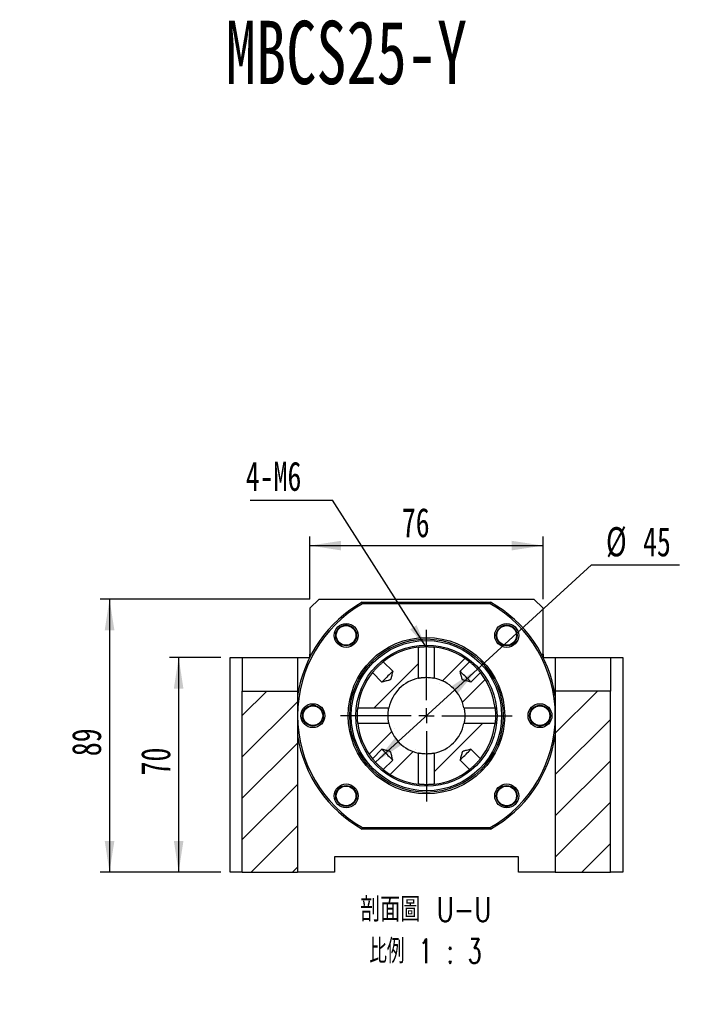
# Model space of a CAD drawing. Header units: millimetres. Extents: x 24 to 285, y 9 to 201.
# Tile 3 of 6: x 106 to 178, y 94 to 201. Entities that reach past the tile are written whole.
import ezdxf

# ---------------------------------------------------------------- set-up
doc = ezdxf.new("R2010")
doc.units = ezdxf.units.MM
doc.layers.add('圖層0', color=7, linetype='Continuous')
doc.styles.add('SLDTEXTSTYLE0', font='TXT', dxfattribs={"width": 0.7})
doc.styles.add('SLDTEXTSTYLE1', font='TXT', dxfattribs={"width": 0.7, "bigfont": 'bigfont'})
doc.styles.add('SLDTEXTSTYLE4', font='TXT', dxfattribs={"width": 0.75, "bigfont": 'bigfont'})
doc.styles.add('SLDTEXTSTYLE5', font='TXT', dxfattribs={"width": 0.65625, "bigfont": 'bigfont'})
doc.dimstyles.new('SLDDIMSTYLE2', dxfattribs={"dimtxt": 0.18, "dimasz": 2.5, "dimexe": 0, "dimexo": 0.0625, "dimgap": 0, "dimtad": 0, "dimtih": 1, "dimtoh": 1, "dimdec": 0, "dimrnd": 1e-09, "dimzin": 0, "dimdsep": 46, "dimtxsty": 'Standard', "dimsah": 1, "dimcen": 0.09, "dimadec": 0, "dimazin": 0, "dimtfac": 2.5, "dimtdec": 0, "dimtofl": 0, "dimtmove": 0, "dimatfit": 3, "dimfxl": 1, "dimfrac": 2, "dimtolj": 1, "dimtzin": 0, "dimarcsym": 0})
doc.dimstyles.new('SLDDIMSTYLE3', dxfattribs={"dimtxt": 3.389974, "dimasz": 2.5, "dimexe": 0, "dimexo": 0.0625, "dimgap": 0.847493, "dimtad": 1, "dimlfac": 3, "dimrnd": 1e-09, "dimzin": 12, "dimdsep": 46, "dimtxsty": 'SLDTEXTSTYLE0', "dimsah": 1, "dimcen": 0.09, "dimadec": 0, "dimazin": 3, "dimtfac": 1, "dimtofl": 0, "dimtmove": 0, "dimatfit": 3, "dimfxl": 1, "dimfrac": 2, "dimtolj": 1, "dimtzin": 12, "dimarcsym": 0})
doc.dimstyles.new('SLDDIMSTYLE4', dxfattribs={"dimtxt": 3.389974, "dimasz": 2.5, "dimexe": 0, "dimexo": 0.0625, "dimgap": 0.847493, "dimtad": 0, "dimtih": 1, "dimtoh": 1, "dimlfac": 3, "dimrnd": 1e-09, "dimzin": 12, "dimdsep": 46, "dimtxsty": 'SLDTEXTSTYLE0', "dimblk1": 'NONE', "dimsah": 1, "dimcen": 0, "dimadec": 0, "dimazin": 3, "dimtfac": 1, "dimtmove": 0, "dimatfit": 3, "dimldrblk": 'NONE', "dimfxl": 1, "dimfrac": 2, "dimtolj": 1, "dimtzin": 12, "dimarcsym": 0})
doc.dimstyles.new('SLDDIMSTYLE5', dxfattribs={"dimtxt": 3.389974, "dimasz": 2.5, "dimexe": 0, "dimexo": 0.0625, "dimgap": 0.847493, "dimtad": 0, "dimtih": 1, "dimtoh": 1, "dimlfac": 3, "dimrnd": 1e-09, "dimzin": 12, "dimdsep": 46, "dimtxsty": 'SLDTEXTSTYLE0', "dimsah": 1, "dimcen": 0, "dimadec": 0, "dimazin": 3, "dimtfac": 1, "dimtmove": 0, "dimatfit": 3, "dimfxl": 1, "dimfrac": 2, "dimtolj": 1, "dimtzin": 12, "dimarcsym": 0})

# ---------------------------------------------------------------- blocks, each defined once
blk = doc.blocks.new('SW_SYMBOL_HOLE_SPOT')
at = {"layer": '圖層0', "color": 0}
for p, q in [((0, 875), (0, 75)), ((1600, 75), (1600, 875)), ((0, 75), (1600, 75))]:
    blk.add_line(p, q, dxfattribs=at)
blk = doc.blocks.new('_D_5')
at = {"layer": '圖層0'}
for p, q in [((74.37, 142.93), (74.37, 136.26)), ((74.37, 136.26), (74.37, 103.83)), ((74.37, 103.83), (104.21, 103.83))]:
    blk.add_line(p, q, dxfattribs=at)
blk.add_solid([(74.37, 136.26), (73.85, 132.87), (74.9, 132.87)], dxfattribs=at)
at = {"layer": '圖層0', "xscale": 0.003964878, "yscale": 0.003964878, "zscale": 0.003964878}
blk.add_blockref('SW_SYMBOL_HOLE_SPOT', (84.5, 104.23), dxfattribs=at)
at = {"layer": '圖層0', "char_height": 3.175, "attachment_point": 1}
for s, insert, style in [('14\\M+18AAE\\M+19153\\M+18AD1\\M+190FA', (83.3, 112.16), 'SLDTEXTSTYLE1'), ('4-', (75.96, 112.16), 'SLDTEXTSTYLE0'), ('%%c', (79.28, 112.16), 'SLDTEXTSTYLE0'), ('20', (91.7, 107.93), 'SLDTEXTSTYLE0')]:
    blk.add_mtext(s, dxfattribs=dict(at, insert=insert, style=style))
blk = doc.blocks.new('_NONE')
blk = doc.blocks.new('_D_8')
at = {"layer": '圖層0', "color": 7}
for p, q in [((127.57, 131.74), (121.99, 131.74)), ((122.99, 131.74), (122.99, 108.41)), ((127.57, 108.41), (121.99, 108.41))]:
    blk.add_line(p, q, dxfattribs=at)
for points in [[(122.99, 131.74), (122.47, 128.35), (123.51, 128.35)], [(122.99, 108.41), (123.51, 111.8), (122.47, 111.8)]]:
    blk.add_solid(points, dxfattribs=at)
at = {"layer": '圖層0', "color": 7, "insert": (118.9, 118.92), "char_height": 3.175, "attachment_point": 1, "rotation": 90, "style": 'SLDTEXTSTYLE0'}
blk.add_mtext('70', dxfattribs=at)
blk = doc.blocks.new('_D_9')
at = {"layer": '圖層0', "color": 7}
for p, q in [((137.24, 138.08), (114.48, 138.08)), ((115.48, 138.08), (115.48, 108.41)), ((127.57, 108.41), (114.48, 108.41))]:
    blk.add_line(p, q, dxfattribs=at)
for points in [[(115.48, 138.08), (114.96, 134.69), (116.01, 134.69)], [(115.48, 108.41), (116.01, 111.8), (114.96, 111.8)]]:
    blk.add_solid(points, dxfattribs=at)
at = {"layer": '圖層0', "color": 7, "insert": (111.39, 121.01), "char_height": 3.175, "attachment_point": 1, "rotation": 90, "style": 'SLDTEXTSTYLE0'}
blk.add_mtext('89', dxfattribs=at)
blk = doc.blocks.new('_D_10')
at = {"layer": '圖層0', "color": 7}
for p, q in [((137.24, 138.08), (137.24, 144.89)), ((162.57, 138.08), (162.57, 144.89)), ((137.24, 143.89), (162.57, 143.89))]:
    blk.add_line(p, q, dxfattribs=at)
for points in [[(137.24, 143.89), (140.63, 143.37), (140.63, 144.41)], [(162.57, 143.89), (159.18, 144.41), (159.18, 143.37)]]:
    blk.add_solid(points, dxfattribs=at)
at = {"layer": '圖層0', "color": 7, "insert": (147.23, 147.98), "char_height": 3.175, "attachment_point": 1, "style": 'SLDTEXTSTYLE0'}
blk.add_mtext('76', dxfattribs=at)
blk = doc.blocks.new('_D_11')
at = {"layer": '圖層0', "color": 7}
for p, q in [((155.44, 130.48), (167.82, 141.81)), ((167.82, 141.81), (177.41, 141.81)), ((144.37, 120.35), (155.44, 130.48))]:
    blk.add_line(p, q, dxfattribs=at)
for points in [[(155.44, 130.48), (152.58, 128.57), (153.29, 127.8)], [(144.37, 120.35), (147.22, 122.25), (146.52, 123.02)]]:
    blk.add_solid(points, dxfattribs=at)
at = {"layer": '圖層0', "color": 7, "char_height": 3.175, "attachment_point": 1, "style": 'SLDTEXTSTYLE0'}
for s, insert in [('%%c', (169.41, 145.9)), ('45', (173.43, 145.9))]:
    blk.add_mtext(s, dxfattribs=dict(at, insert=insert))
blk = doc.blocks.new('SW_NOTE_1')
at = {"layer": '圖層0', "color": 0, "char_height": 2.6458, "attachment_point": 2}
for s, insert, style in [('\\M+19655\\M+196CA\\M+19AA4 U-U', (8.6, 3.41), 'SLDTEXTSTYLE4'), ('\\M+194E4\\M+197E1 1 : 3', (8.56, -1.12), 'SLDTEXTSTYLE5')]:
    blk.add_mtext(s, dxfattribs=dict(at, insert=insert, style=style))
blk = doc.blocks.new('SW_NOTE_2')
at = {"layer": '圖層0', "color": 0}
blk.add_line((-8.96, 0), (0, 0), dxfattribs=at)
at = {"layer": '圖層0', "color": 0, "insert": (-9.43, 4.18), "char_height": 3.175, "attachment_point": 1, "style": 'SLDTEXTSTYLE0'}
blk.add_mtext('4-M6', dxfattribs=at)
blk = doc.blocks.new('SW_CENTERMARKSYMBOL_6')
at = {"layer": '圖層0', "color": 0}
for p, q in [((0, 1.67), (0, 9.33)), ((-1.67, 0), (-9.33, 0)), ((0, 0), (-0.83, 0)), ((0, 0), (0, 0.83)), ((0, 0), (0, -0.83)), ((0, 0), (0.83, 0)), ((1.67, 0), (9.33, 0)), ((0, -1.67), (0, -9.33))]:
    blk.add_line(p, q, dxfattribs=at)

msp = doc.modelspace()

# ---------------------------------------------------------------- hatches: boundary and pattern name
at = {"layer": '圖層0', "linetype": 'Continuous', "lineweight": 18}
h = msp.add_hatch(dxfattribs=at)
h.set_pattern_fill('ANSI31', color=256, style=0)
edge = h.paths.add_edge_path(flags=0)
edge.add_line((145.2213, 131.2698), (146.2493, 130.2418))
edge.add_spline(control_points=[(146.2493, 130.2418), (146.1749, 129.945), (146.1557, 129.6249), (146.0106, 129.3556), (146.0045, 129.3442), (145.9969, 129.3333), (145.9875, 129.3244), (145.9775, 129.315), (145.9656, 129.3076), (145.9532, 129.3016), (145.899, 129.2751), (145.839, 129.2621), (145.7807, 129.2464), (145.5499, 129.1841), (145.3176, 129.1276), (145.0857, 129.0695), (145.0818, 129.0685), (145.0779, 129.0675), (145.0741, 129.0665)], knot_values=[0.00208321, 0.00208321, 0.00208321, 0.00208321, 0.00483665, 0.00483665, 0.00483665, 0.00495089, 0.00495089, 0.00495089, 0.00507212, 0.00507212, 0.00507212, 0.00560628, 0.00560628, 0.00560628, 0.00771894, 0.00771894, 0.00771894, 0.00775441, 0.00775441, 0.00775441, 0.00775441], weights=[1, 1, 1, 1, 1, 1, 1, 1, 1, 1, 1, 1, 1, 1, 1, 1, 1, 1, 1], degree=3, periodic=0)
edge.add_line((145.0741, 129.0665), (144.0461, 130.0945))
edge.add_arc((149.9043, 125.4115), 7.5, 141.361751, 173.509774)
edge.add_line((142.4524, 126.2593), (145.8248, 126.2593))
edge.add_arc((149.9043, 125.4115), 4.1667, 101.739405, 168.260595, ccw=False)
edge.add_line((149.0566, 129.4911), (149.0566, 132.8635))
edge.add_arc((149.9043, 125.4115), 7.5, 96.490226, 128.638249)
h = msp.add_hatch(dxfattribs=at)
h.set_pattern_fill('ANSI31', color=256, style=0)
edge = h.paths.add_edge_path(flags=0)
edge.add_line((155.7626, 130.0945), (154.7346, 129.0665))
edge.add_spline(control_points=[(154.7346, 129.0665), (154.6774, 129.0809), (154.6203, 129.0952), (154.5631, 129.1096), (154.4388, 129.1408), (154.3145, 129.1721), (154.1904, 129.2039), (154.1259, 129.2204), (154.0614, 129.237), (153.9973, 129.2547), (153.9634, 129.2641), (153.9296, 129.2735), (153.8965, 129.2851), (153.8783, 129.2914), (153.86, 129.2983), (153.8434, 129.308), (153.832, 129.3147), (153.8213, 129.3231), (153.8128, 129.3333), (153.802, 129.3462), (153.7943, 129.3617), (153.7878, 129.3773), (153.7592, 129.4461), (153.7431, 129.5196), (153.7241, 129.5917), (153.6673, 129.8079), (153.6137, 130.025), (153.5593, 130.2418)], knot_values=[0.00167326, 0.00167326, 0.00167326, 0.00167326, 0.00220377, 0.00220377, 0.00220377, 0.00335711, 0.00335711, 0.00335711, 0.00395625, 0.00395625, 0.00395625, 0.00427198, 0.00427198, 0.00427198, 0.00444601, 0.00444601, 0.00444601, 0.00456572, 0.00456572, 0.00456572, 0.00471873, 0.00471873, 0.00471873, 0.00539325, 0.00539325, 0.00539325, 0.00741496, 0.00741496, 0.00741496, 0.00741496], weights=[1, 1, 1, 1, 1, 1, 1, 1, 1, 1, 1, 1, 1, 1, 1, 1, 1, 1, 1, 1, 1, 1, 1, 1, 1, 1, 1, 1], degree=3, periodic=0)
edge.add_line((153.5593, 130.2418), (154.5873, 131.2698))
edge.add_arc((149.9043, 125.4115), 7.5, 51.361751, 83.509774)
edge.add_line((150.7521, 132.8635), (150.7521, 129.4911))
edge.add_arc((149.9043, 125.4115), 4.1667, 11.739405, 78.260595, ccw=False)
edge.add_line((153.9838, 126.2593), (157.3563, 126.2593))
edge.add_arc((149.9043, 125.4115), 7.5, 6.490226, 38.638249)
h = msp.add_hatch(dxfattribs=at)
h.set_pattern_fill('ANSI31', color=256, style=0)
h.paths.add_polyline_path([(129.9043, 128.0782), (129.9043, 108.4115), (135.9043, 108.4115), (135.9043, 128.0782)], flags=0)
h = msp.add_hatch(dxfattribs=at)
h.set_pattern_fill('ANSI31', color=256, style=0)
h.paths.add_polyline_path([(169.9043, 128.0782), (163.9043, 128.0782), (163.9043, 108.4115), (169.9043, 108.4115)], flags=0)
h = msp.add_hatch(dxfattribs=at)
h.set_pattern_fill('ANSI31', color=256, style=0)
edge = h.paths.add_edge_path(flags=0)
edge.add_spline(control_points=[(145.0741, 121.7565), (145.2909, 121.7022), (145.508, 121.6485), (145.7242, 121.5917), (145.7963, 121.5728), (145.8698, 121.5567), (145.9386, 121.528), (145.9542, 121.5215), (145.9697, 121.5138), (145.9826, 121.503), (145.9927, 121.4946), (146.0012, 121.4839), (146.0078, 121.4725), (146.0176, 121.4558), (146.0245, 121.4376), (146.0308, 121.4194), (146.0423, 121.3862), (146.0518, 121.3524), (146.0611, 121.3186), (146.0789, 121.2544), (146.0954, 121.19), (146.112, 121.1255), (146.1438, 121.0014), (146.1751, 120.8771), (146.2063, 120.7528), (146.2207, 120.6956), (146.235, 120.6384), (146.2493, 120.5813)], knot_values=[0.009657, 0.009657, 0.009657, 0.009657, 0.01166907, 0.01166907, 0.01166907, 0.01234037, 0.01234037, 0.01234037, 0.01249265, 0.01249265, 0.01249265, 0.01261179, 0.01261179, 0.01261179, 0.01278499, 0.01278499, 0.01278499, 0.01309921, 0.01309921, 0.01309921, 0.0136955, 0.0136955, 0.0136955, 0.01484333, 0.01484333, 0.01484333, 0.01537131, 0.01537131, 0.01537131, 0.01537131], weights=[1, 1, 1, 1, 1, 1, 1, 1, 1, 1, 1, 1, 1, 1, 1, 1, 1, 1, 1, 1, 1, 1, 1, 1, 1, 1, 1, 1], degree=3, periodic=0)
edge.add_line((146.2493, 120.5813), (145.2213, 119.5533))
edge.add_arc((149.9043, 125.4115), 7.5, 231.361751, 263.509774)
edge.add_line((149.0566, 117.9596), (149.0566, 121.332))
edge.add_arc((149.9043, 125.4115), 4.1667, 191.739405, 258.260595, ccw=False)
edge.add_line((145.8248, 124.5638), (142.4524, 124.5638))
edge.add_arc((149.9043, 125.4115), 7.5, 186.490226, 218.638249)
edge.add_line((144.0461, 120.7285), (145.0741, 121.7565))
h = msp.add_hatch(dxfattribs=at)
h.set_pattern_fill('ANSI31', color=256, style=0)
edge = h.paths.add_edge_path(flags=0)
edge.add_arc((149.9043, 125.4115), 7.5, 276.490226, 308.638249)
edge.add_line((154.5873, 119.5533), (153.5593, 120.5813))
edge.add_spline(control_points=[(153.5593, 120.5813), (153.6137, 120.7981), (153.6673, 121.0152), (153.7241, 121.2314), (153.7431, 121.3035), (153.7592, 121.377), (153.7878, 121.4458), (153.7943, 121.4614), (153.802, 121.4769), (153.8128, 121.4898), (153.8213, 121.4999), (153.832, 121.5084), (153.8434, 121.515), (153.86, 121.5248), (153.8783, 121.5317), (153.8965, 121.538), (153.9296, 121.5495), (153.9634, 121.559), (153.9973, 121.5683), (154.0614, 121.5861), (154.1259, 121.6026), (154.1904, 121.6192), (154.3145, 121.651), (154.4388, 121.6823), (154.5631, 121.7135), (154.6203, 121.7279), (154.6774, 121.7422), (154.7346, 121.7565)], knot_values=[0.009657, 0.009657, 0.009657, 0.009657, 0.01166907, 0.01166907, 0.01166907, 0.01234037, 0.01234037, 0.01234037, 0.01249265, 0.01249265, 0.01249265, 0.01261179, 0.01261179, 0.01261179, 0.01278499, 0.01278499, 0.01278499, 0.01309921, 0.01309921, 0.01309921, 0.0136955, 0.0136955, 0.0136955, 0.01484333, 0.01484333, 0.01484333, 0.01537131, 0.01537131, 0.01537131, 0.01537131], weights=[1, 1, 1, 1, 1, 1, 1, 1, 1, 1, 1, 1, 1, 1, 1, 1, 1, 1, 1, 1, 1, 1, 1, 1, 1, 1, 1, 1], degree=3, periodic=0)
edge.add_line((154.7346, 121.7565), (155.7626, 120.7285))
edge.add_arc((149.9043, 125.4115), 7.5, 321.361751, 353.509774)
edge.add_line((157.3563, 124.5638), (153.9838, 124.5638))
edge.add_arc((149.9043, 125.4115), 4.1667, 281.739405, 348.260595, ccw=False)
edge.add_line((150.7521, 121.332), (150.7521, 117.9596))

# ---------------------------------------------------------------- linework, layer by layer
at = {"color": 7, "linetype": 'Continuous', "lineweight": 25}
for p, q in [((138.2377, 138.0782), (137.2377, 137.0782)), ((138.2377, 138.0782), (161.571, 138.0782)), ((162.571, 137.0782), (161.571, 138.0782)), ((137.2377, 137.0782), (137.2377, 132.0782)), ((142.9342, 137.7449), (156.8745, 137.7449)), ((156.8305, 137.5782), (142.9781, 137.5782)), ((162.571, 132.0782), (162.571, 137.0782)), ((140.2323, 134.7007), (140.3581, 134.8992)), ((159.1935, 135.0835), (159.3568, 134.98)), ((149.0566, 129.4911), (149.0566, 132.8635)), ((150.7521, 132.8635), (150.7521, 129.4911)), ((128.571, 108.4115), (128.571, 131.7449)), ((128.571, 131.7449), (129.9043, 131.7449)), ((129.9043, 131.7449), (135.9043, 131.7449)), ((129.9043, 131.7449), (129.9043, 128.0782)), ((135.9043, 131.7449), (135.9043, 128.0782)), ((135.9043, 131.7449), (137.2322, 131.7449)), ((137.2377, 131.7558), (137.2377, 132.0782)), ((137.2377, 132.0782), (137.4043, 132.0782)), ((162.4043, 132.0782), (162.571, 132.0782)), ((162.571, 132.0782), (162.571, 131.7558)), ((162.5765, 131.7449), (163.9043, 131.7449)), ((163.9043, 131.7449), (169.9043, 131.7449)), ((163.9043, 131.7449), (163.9043, 128.0782)), ((169.9043, 131.7449), (169.9043, 128.0782)), ((169.9043, 131.7449), (171.2377, 131.7449)), ((171.2377, 131.7449), (171.2377, 108.4115)), ((145.2213, 131.2698), (146.2493, 130.2418)), ((153.5593, 130.2418), (154.5873, 131.2698)), ((145.0741, 129.0665), (144.0461, 130.0945)), ((155.7626, 130.0945), (154.7346, 129.0665)), ((129.9043, 128.0782), (135.9043, 128.0782)), ((129.9043, 108.4115), (129.9043, 128.0782)), ((135.9043, 128.0782), (135.9043, 108.4115)), ((163.9043, 128.0782), (163.9043, 108.4115)), ((169.9043, 128.0782), (163.9043, 128.0782)), ((169.9043, 108.4115), (169.9043, 128.0782)), ((142.4524, 126.2593), (145.8248, 126.2593)), ((153.9838, 126.2593), (157.3563, 126.2593)), ((136.4968, 125.1408), (136.4458, 125.3682)), ((163.3119, 125.6822), (163.3501, 125.5117)), ((145.8248, 124.5638), (142.4524, 124.5638)), ((157.3563, 124.5638), (153.9838, 124.5638)), ((144.0461, 120.7285), (145.0741, 121.7565)), ((149.0566, 117.9596), (149.0566, 121.332)), ((150.7521, 121.332), (150.7521, 117.9596)), ((154.7346, 121.7565), (155.7626, 120.7285)), ((146.2493, 120.5813), (145.2213, 119.5533)), ((154.5873, 119.5533), (153.5593, 120.5813)), ((140.6152, 115.7396), (140.4841, 115.8226)), ((159.5763, 116.1224), (159.4911, 115.988)), ((156.8745, 113.0782), (142.9342, 113.0782)), ((142.9781, 113.2449), (156.8305, 113.2449)), ((159.9043, 110.0782), (139.9043, 110.0782)), ((139.9043, 110.0782), (139.9043, 108.4115)), ((159.9043, 108.4115), (159.9043, 110.0782)), ((129.9043, 108.4115), (128.571, 108.4115)), ((129.9043, 108.4115), (135.9043, 108.4115)), ((139.9043, 108.4115), (135.9043, 108.4115)), ((163.9043, 108.4115), (159.9043, 108.4115)), ((163.9043, 108.4115), (169.9043, 108.4115)), ((171.2377, 108.4115), (169.9043, 108.4115))]:
    msp.add_line(p, q, dxfattribs=at)
at = {"color": 7, "linetype": 'Continuous', "lineweight": 25, "flags": 128}
for points in [[(146.2493, 130.2418), (146.2238, 130.2163), (146.1687, 130.1612), (146.0868, 130.0793), (145.9825, 129.9749), (145.8612, 129.8537), (145.7294, 129.7219), (145.594, 129.5865), (145.4622, 129.4547), (145.3409, 129.3334), (145.2366, 129.2291), (145.1547, 129.1472), (145.0995, 129.092), (145.0741, 129.0665)], [(154.7346, 129.0665), (154.7091, 129.092), (154.654, 129.1472), (154.5721, 129.2291), (154.4677, 129.3334), (154.3465, 129.4547), (154.2147, 129.5865), (154.0793, 129.7219), (153.9475, 129.8537), (153.8262, 129.9749), (153.7219, 130.0793), (153.64, 130.1612), (153.5848, 130.2163), (153.5593, 130.2418)], [(145.0741, 121.7565), (145.0995, 121.7311), (145.1547, 121.6759), (145.2366, 121.594), (145.3409, 121.4897), (145.4622, 121.3684), (145.594, 121.2366), (145.7294, 121.1012), (145.8612, 120.9694), (145.9825, 120.8481), (146.0868, 120.7438), (146.1687, 120.6619), (146.2238, 120.6067), (146.2493, 120.5813)], [(153.5593, 120.5813), (153.5848, 120.6067), (153.64, 120.6619), (153.7219, 120.7438), (153.8262, 120.8481), (153.9475, 120.9694), (154.0793, 121.1012), (154.2147, 121.2366), (154.3465, 121.3684), (154.4677, 121.4897), (154.5721, 121.594), (154.654, 121.6759), (154.7091, 121.7311), (154.7346, 121.7565)]]:
    msp.add_lwpolyline(points, dxfattribs=at)
at = {"color": 7, "linetype": 'Continuous', "lineweight": 25}
for centre, radius in [((141.1833, 134.1325), 1.3), ((141.1833, 134.1325), 1.1333), ((141.1833, 134.1325), 1.0667), ((158.6253, 134.1325), 1.3), ((158.6253, 134.1325), 1.1333), ((158.6253, 134.1325), 1.0667), ((149.9043, 125.4115), 8.5), ((149.9043, 125.4115), 8.3333), ((149.9043, 125.4115), 8.1667), ((149.9043, 125.4115), 7.6667), ((137.571, 125.4115), 1.3), ((137.571, 125.4115), 1.1333), ((137.571, 125.4115), 1.0667), ((162.2377, 125.4115), 1.3), ((162.2377, 125.4115), 1.1333), ((162.2377, 125.4115), 1.0667), ((141.1833, 116.6906), 1.3), ((141.1833, 116.6906), 1.1333), ((141.1833, 116.6906), 1.0667), ((158.6253, 116.6906), 1.3), ((158.6253, 116.6906), 1.1333), ((158.6253, 116.6906), 1.0667)]:
    msp.add_circle(centre, radius, dxfattribs=at)
for radius, start, end in [(14.1667, 119.472932, 171.202589), (14, 119.651845, 240.348155), (14, 299.651845, 60.348155), (14.1667, 8.797411, 60.527068), (7.5, 96.490226, 128.638249), (7.5, 51.361751, 83.509774), (7.5, 141.361751, 173.509774), (4.1667, 101.739405, 168.260595), (4.1667, 11.739405, 78.260595), (7.5, 6.490226, 38.638249), (7.5, 186.490226, 218.638249), (4.1667, 191.739405, 258.260595), (4.1667, 281.739405, 348.260595), (7.5, 321.361751, 353.509774), (14.1667, 188.797411, 240.527068), (14.1667, 299.472932, 351.202589), (7.5, 231.361751, 263.509774), (7.5, 276.490226, 308.638249)]:
    msp.add_arc((149.9043, 125.4115), radius, start, end, dxfattribs=at)
for points in [[(142.9781, 137.5782), (142.9634, 137.6338), (142.9488, 137.6893), (142.9342, 137.7449)], [(156.8745, 137.7449), (156.8599, 137.6893), (156.8452, 137.6338), (156.8305, 137.5782)], [(142.9781, 113.2449), (142.9634, 113.1893), (142.9488, 113.1338), (142.9342, 113.0782)], [(156.8745, 113.0782), (156.8599, 113.1338), (156.8452, 113.1893), (156.8305, 113.2449)]]:
    msp.add_open_spline(points, degree=3, dxfattribs=at)
for points, knots in [([(141.7515, 135.0835), (141.6265, 135.1582), (141.4874, 135.2077), (141.1999, 135.2497), (141.0519, 135.242), (140.7706, 135.1707), (140.6364, 135.1065), (140.4062, 134.935), (140.307, 134.8257), (140.2323, 134.7007)], [0, 0, 0, 0, 0.25, 0.25, 0.5, 0.5, 0.75, 0.75, 1, 1, 1, 1]), ([(142.2941, 134.3425), (142.2705, 134.4362), (142.2156, 134.6537), (142.013, 134.9123), (141.8291, 135.0327), (141.7515, 135.0835)], [0, 0, 0, 0, 0.30422466, 0.70654258, 1, 1, 1, 1]), ([(159.5763, 133.5644), (159.651, 133.6894), (159.7004, 133.8285), (159.7425, 134.116), (159.7348, 134.2639), (159.6635, 134.5453), (159.5993, 134.6794), (159.4278, 134.9096), (159.3185, 135.0088), (159.1935, 135.0835)], [0, 0, 0, 0, 0.25, 0.25, 0.5, 0.5, 0.75, 0.75, 1, 1, 1, 1]), ([(149.0566, 132.8635), (149.0604, 132.8639), (149.0694, 132.8649), (149.0966, 132.8679), (149.1149, 132.8699), (149.1613, 132.8747), (149.1886, 132.8774), (149.2512, 132.8831), (149.2869, 132.8862), (149.3648, 132.8922), (149.4067, 132.8951), (149.4962, 132.9006), (149.5443, 132.9031), (149.6431, 132.9072), (149.6938, 132.9088), (149.7981, 132.911), (149.8518, 132.9115), (149.9577, 132.9115), (150.0104, 132.911), (150.1151, 132.9088), (150.1666, 132.9071), (150.3141, 132.901), (150.406, 132.8951), (150.5219, 132.8862), (150.5576, 132.8831), (150.6207, 132.8773), (150.6478, 132.8746), (150.6936, 132.8699), (150.7123, 132.8679), (150.7395, 132.8649), (150.7482, 132.8639), (150.7521, 132.8635)], [0, 0, 0, 0, 0.0625, 0.0625, 0.125, 0.125, 0.1875, 0.1875, 0.25, 0.25, 0.3125, 0.3125, 0.375, 0.375, 0.4375, 0.4375, 0.5, 0.5, 0.5625, 0.5625, 0.625, 0.625, 0.75, 0.75, 0.8125, 0.8125, 0.875, 0.875, 0.9375, 0.9375, 1, 1, 1, 1]), ([(158.8927, 133.04), (158.9666, 133.0592), (159.164, 133.1106), (159.4049, 133.3034), (159.5255, 133.4869), (159.5763, 133.5644)], [0, 0, 0, 0, 0.2569777, 0.68661521, 1, 1, 1, 1]), ([(144.0461, 130.0945), (144.0485, 130.0976), (144.0539, 130.1044), (144.071, 130.1256), (144.0824, 130.1397), (144.1109, 130.1746), (144.1283, 130.1957), (144.168, 130.2432), (144.1903, 130.2696), (144.2399, 130.3275), (144.2675, 130.3591), (144.3258, 130.4247), (144.3568, 130.459), (144.4226, 130.5304), (144.4572, 130.5672), (144.5276, 130.6406), (144.5637, 130.6775), (144.6379, 130.7517), (144.6749, 130.7879), (144.7483, 130.8583), (144.7851, 130.8929), (144.8565, 130.9588), (144.8908, 130.9898), (144.9565, 131.0481), (144.9881, 131.0757), (145.046, 131.1254), (145.0724, 131.1477), (145.1199, 131.1874), (145.1411, 131.2048), (145.176, 131.2334), (145.1902, 131.2448), (145.2113, 131.2619), (145.2183, 131.2674), (145.2213, 131.2698)], [0, 0, 0, 0, 0.0625, 0.0625, 0.125, 0.125, 0.1875, 0.1875, 0.25, 0.25, 0.3125, 0.3125, 0.375, 0.375, 0.4375, 0.4375, 0.5, 0.5, 0.5625, 0.5625, 0.625, 0.625, 0.6875, 0.6875, 0.75, 0.75, 0.8125, 0.8125, 0.875, 0.875, 0.9375, 0.9375, 1, 1, 1, 1]), ([(154.5873, 131.2698), (154.5904, 131.2674), (154.5972, 131.2619), (154.6184, 131.2449), (154.6325, 131.2335), (154.6674, 131.205), (154.6885, 131.1876), (154.736, 131.1479), (154.7624, 131.1256), (154.8202, 131.0759), (154.8519, 131.0484), (154.9175, 130.9901), (154.9518, 130.9591), (155.0232, 130.8933), (155.06, 130.8587), (155.1334, 130.7883), (155.1703, 130.7522), (155.2445, 130.6779), (155.2807, 130.641), (155.3511, 130.5676), (155.3857, 130.5308), (155.4516, 130.4594), (155.4826, 130.4251), (155.5409, 130.3594), (155.5685, 130.3277), (155.6182, 130.2699), (155.6405, 130.2435), (155.6802, 130.1959), (155.6976, 130.1748), (155.7262, 130.1398), (155.7376, 130.1257), (155.7546, 130.1045), (155.7602, 130.0976), (155.7626, 130.0945)], [0, 0, 0, 0, 0.0625, 0.0625, 0.125, 0.125, 0.1875, 0.1875, 0.25, 0.25, 0.3125, 0.3125, 0.375, 0.375, 0.4375, 0.4375, 0.5, 0.5, 0.5625, 0.5625, 0.625, 0.625, 0.6875, 0.6875, 0.75, 0.75, 0.8125, 0.8125, 0.875, 0.875, 0.9375, 0.9375, 1, 1, 1, 1]), ([(146.2493, 130.2418), (146.211, 130.089), (146.1727, 129.9362), (146.1145, 129.7072), (146.0951, 129.6308), (146.0646, 129.5167), (146.0543, 129.4787), (146.0371, 129.4221), (146.0311, 129.4033), (146.0167, 129.3664), (146.0081, 129.3477), (145.982, 129.3171), (145.9642, 129.3064), (145.9274, 129.2899), (145.9084, 129.2836), (145.8511, 129.2654), (145.8124, 129.2549), (145.6962, 129.2237), (145.6185, 129.2039), (145.3853, 129.1445), (145.2297, 129.1055), (145.0741, 129.0665)], [0, 0, 0, 0, 0.25, 0.25, 0.375, 0.375, 0.4375, 0.4375, 0.46875, 0.46875, 0.5, 0.5, 0.53125, 0.53125, 0.5625, 0.5625, 0.625, 0.625, 0.75, 0.75, 1, 1, 1, 1]), ([(149.0566, 129.4911), (149.0605, 129.4919), (149.0694, 129.4937), (149.0967, 129.4992), (149.1151, 129.5028), (149.1614, 129.5115), (149.1887, 129.5164), (149.2513, 129.5268), (149.287, 129.5324), (149.3647, 129.5433), (149.4065, 129.5486), (149.4959, 129.5584), (149.544, 129.5629), (149.6426, 129.5703), (149.6934, 129.5732), (149.7979, 129.5772), (149.8517, 129.5782), (150.0107, 129.5782), (150.1178, 129.5739), (150.3144, 129.5592), (150.4062, 129.5486), (150.522, 129.5324), (150.5578, 129.5268), (150.6205, 129.5163), (150.6477, 129.5114), (150.6935, 129.5029), (150.7122, 129.4992), (150.7394, 129.4937), (150.7482, 129.4919), (150.7521, 129.4911)], [0, 0, 0, 0, 0.0625, 0.0625, 0.125, 0.125, 0.1875, 0.1875, 0.25, 0.25, 0.3125, 0.3125, 0.375, 0.375, 0.4375, 0.4375, 0.5, 0.5, 0.625, 0.625, 0.75, 0.75, 0.8125, 0.8125, 0.875, 0.875, 0.9375, 0.9375, 1, 1, 1, 1]), ([(154.7346, 129.0665), (154.5799, 129.1053), (154.4252, 129.1441), (154.1933, 129.2031), (154.1161, 129.2227), (154.0005, 129.2537), (153.962, 129.2641), (153.9049, 129.282), (153.886, 129.2883), (153.8494, 129.3039), (153.8315, 129.3135), (153.8039, 129.3422), (153.7948, 129.3603), (153.7796, 129.3972), (153.7735, 129.4161), (153.7559, 129.4729), (153.7455, 129.5112), (153.7148, 129.6262), (153.6952, 129.7031), (153.6365, 129.9339), (153.5979, 130.0878), (153.5593, 130.2418)], [0, 0, 0, 0, 0.25, 0.25, 0.375, 0.375, 0.4375, 0.4375, 0.46875, 0.46875, 0.5, 0.5, 0.53125, 0.53125, 0.5625, 0.5625, 0.625, 0.625, 0.75, 0.75, 1, 1, 1, 1]), ([(137.3003, 126.4858), (137.1591, 126.4502), (137.0257, 126.3868), (136.7928, 126.2132), (136.6935, 126.1032), (136.545, 125.8538), (136.4955, 125.7136), (136.4541, 125.4294), (136.4612, 125.282), (136.4968, 125.1408)], [0, 0, 0, 0, 0.25, 0.25, 0.5, 0.5, 0.75, 0.75, 1, 1, 1, 1]), ([(137.9088, 126.4839), (137.7973, 126.5082), (137.594, 126.5526), (137.3917, 126.5066), (137.3003, 126.4858)], [0, 0, 0, 0, 0.54825769, 1, 1, 1, 1]), ([(142.4524, 124.5638), (142.452, 124.5676), (142.451, 124.5764), (142.448, 124.6036), (142.4459, 124.6223), (142.4412, 124.668), (142.4386, 124.6952), (142.4328, 124.7582), (142.4297, 124.7938), (142.4207, 124.9097), (142.4149, 125.0016), (142.4067, 125.1981), (142.4043, 125.3047), (142.4043, 125.4655), (142.4049, 125.5182), (142.4071, 125.622), (142.4087, 125.6736), (142.4129, 125.7726), (142.4153, 125.8197), (142.4207, 125.9092), (142.4237, 125.9519), (142.4297, 126.0295), (142.4327, 126.0645), (142.4385, 126.1274), (142.4412, 126.1551), (142.4459, 126.2008), (142.4479, 126.2192), (142.451, 126.2466), (142.452, 126.2555), (142.4524, 126.2593)], [0, 0, 0, 0, 0.0625, 0.0625, 0.125, 0.125, 0.1875, 0.1875, 0.25, 0.25, 0.375, 0.375, 0.5, 0.5, 0.5625, 0.5625, 0.625, 0.625, 0.6875, 0.6875, 0.75, 0.75, 0.8125, 0.8125, 0.875, 0.875, 0.9375, 0.9375, 1, 1, 1, 1]), ([(145.8248, 124.5638), (145.824, 124.5676), (145.8222, 124.5764), (145.8167, 124.6037), (145.813, 124.6224), (145.8002, 124.691), (145.7889, 124.7553), (145.7727, 124.8709), (145.7673, 124.9132), (145.7575, 125.0032), (145.7531, 125.0503), (145.7457, 125.1486), (145.7427, 125.2004), (145.7387, 125.3052), (145.7377, 125.3582), (145.7377, 125.4656), (145.7387, 125.5184), (145.7427, 125.6224), (145.7456, 125.674), (145.7531, 125.773), (145.7575, 125.8201), (145.7673, 125.9095), (145.7727, 125.9521), (145.7836, 126.0295), (145.789, 126.0645), (145.7995, 126.1274), (145.8045, 126.155), (145.813, 126.2007), (145.8166, 126.2191), (145.8222, 126.2466), (145.824, 126.2554), (145.8248, 126.2593)], [0, 0, 0, 0, 0.0625, 0.0625, 0.125, 0.125, 0.25, 0.25, 0.3125, 0.3125, 0.375, 0.375, 0.4375, 0.4375, 0.5, 0.5, 0.5625, 0.5625, 0.625, 0.625, 0.6875, 0.6875, 0.75, 0.75, 0.8125, 0.8125, 0.875, 0.875, 0.9375, 0.9375, 1, 1, 1, 1]), ([(153.9838, 126.2593), (153.9846, 126.2554), (153.9865, 126.2465), (153.992, 126.2192), (153.9956, 126.2008), (154.0043, 126.1545), (154.0092, 126.1272), (154.0196, 126.0646), (154.0252, 126.0289), (154.0361, 125.9512), (154.0414, 125.9094), (154.0512, 125.82), (154.0557, 125.7718), (154.0631, 125.6732), (154.066, 125.6225), (154.07, 125.5179), (154.071, 125.4641), (154.071, 125.3052), (154.0667, 125.1981), (154.0519, 125.0015), (154.0414, 124.9097), (154.0251, 124.7939), (154.0196, 124.7581), (154.0091, 124.6954), (154.0042, 124.6682), (153.9956, 124.6224), (153.9919, 124.6037), (153.9865, 124.5764), (153.9846, 124.5677), (153.9838, 124.5638)], [0, 0, 0, 0, 0.0625, 0.0625, 0.125, 0.125, 0.1875, 0.1875, 0.25, 0.25, 0.3125, 0.3125, 0.375, 0.375, 0.4375, 0.4375, 0.5, 0.5, 0.625, 0.625, 0.75, 0.75, 0.8125, 0.8125, 0.875, 0.875, 0.9375, 0.9375, 1, 1, 1, 1]), ([(157.3563, 126.2593), (157.3567, 126.2554), (157.3577, 126.2465), (157.3607, 126.2193), (157.3627, 126.201), (157.3675, 126.1546), (157.3702, 126.1273), (157.3759, 126.0646), (157.379, 126.029), (157.385, 125.951), (157.3879, 125.9091), (157.3934, 125.8197), (157.3958, 125.7715), (157.3999, 125.6728), (157.4016, 125.6221), (157.4038, 125.5178), (157.4043, 125.464), (157.4043, 125.3582), (157.4038, 125.3055), (157.4016, 125.2008), (157.3999, 125.1493), (157.3938, 125.0018), (157.3879, 124.9099), (157.379, 124.7939), (157.3759, 124.7582), (157.3701, 124.6952), (157.3674, 124.668), (157.3627, 124.6223), (157.3607, 124.6036), (157.3577, 124.5764), (157.3567, 124.5676), (157.3563, 124.5638)], [0, 0, 0, 0, 0.0625, 0.0625, 0.125, 0.125, 0.1875, 0.1875, 0.25, 0.25, 0.3125, 0.3125, 0.375, 0.375, 0.4375, 0.4375, 0.5, 0.5, 0.5625, 0.5625, 0.625, 0.625, 0.75, 0.75, 0.8125, 0.8125, 0.875, 0.875, 0.9375, 0.9375, 1, 1, 1, 1]), ([(162.5084, 124.3373), (162.6496, 124.3729), (162.7829, 124.4363), (163.0159, 124.6099), (163.1151, 124.7199), (163.2637, 124.9693), (163.3131, 125.1095), (163.3546, 125.3936), (163.3475, 125.541), (163.3119, 125.6822)], [0, 0, 0, 0, 0.25, 0.25, 0.5, 0.5, 0.75, 0.75, 1, 1, 1, 1]), ([(161.9719, 124.3293), (162.0593, 124.311), (162.2386, 124.2735), (162.417, 124.3157), (162.5084, 124.3373)], [0, 0, 0, 0, 0.48770144, 1, 1, 1, 1]), ([(146.2493, 120.5813), (146.2106, 120.736), (146.1718, 120.8907), (146.1128, 121.1225), (146.0931, 121.1998), (146.0622, 121.3154), (146.0517, 121.3539), (146.0339, 121.4109), (146.0276, 121.4299), (146.012, 121.4665), (146.0024, 121.4844), (145.9736, 121.512), (145.9555, 121.5211), (145.9187, 121.5362), (145.8998, 121.5424), (145.843, 121.56), (145.8047, 121.5703), (145.6897, 121.6011), (145.6127, 121.6207), (145.382, 121.6794), (145.228, 121.7179), (145.0741, 121.7565)], [0, 0, 0, 0, 0.25, 0.25, 0.375, 0.375, 0.4375, 0.4375, 0.46875, 0.46875, 0.5, 0.5, 0.53125, 0.53125, 0.5625, 0.5625, 0.625, 0.625, 0.75, 0.75, 1, 1, 1, 1]), ([(150.7521, 121.332), (150.7482, 121.3312), (150.7392, 121.3294), (150.712, 121.3239), (150.6935, 121.3202), (150.6472, 121.3116), (150.6199, 121.3067), (150.5574, 121.2962), (150.5217, 121.2907), (150.444, 121.2798), (150.4022, 121.2745), (150.3128, 121.2647), (150.2646, 121.2602), (150.166, 121.2528), (150.1153, 121.2499), (150.0107, 121.2459), (149.9569, 121.2449), (149.798, 121.2449), (149.6909, 121.2492), (149.4943, 121.2639), (149.4025, 121.2745), (149.2867, 121.2907), (149.2509, 121.2963), (149.1881, 121.3068), (149.161, 121.3116), (149.1152, 121.3202), (149.0965, 121.3239), (149.0692, 121.3294), (149.0604, 121.3312), (149.0566, 121.332)], [0, 0, 0, 0, 0.0625, 0.0625, 0.125, 0.125, 0.1875, 0.1875, 0.25, 0.25, 0.3125, 0.3125, 0.375, 0.375, 0.4375, 0.4375, 0.5, 0.5, 0.625, 0.625, 0.75, 0.75, 0.8125, 0.8125, 0.875, 0.875, 0.9375, 0.9375, 1, 1, 1, 1]), ([(154.7346, 121.7565), (154.5799, 121.7178), (154.4252, 121.679), (154.1933, 121.62), (154.1161, 121.6003), (154.0005, 121.5694), (153.962, 121.5589), (153.9049, 121.5411), (153.886, 121.5348), (153.8494, 121.5192), (153.8315, 121.5096), (153.8039, 121.4808), (153.7948, 121.4627), (153.7796, 121.4259), (153.7735, 121.407), (153.7559, 121.3502), (153.7455, 121.3119), (153.7148, 121.1969), (153.6952, 121.12), (153.6365, 120.8892), (153.5979, 120.7352), (153.5593, 120.5813)], [0, 0, 0, 0, 0.25, 0.25, 0.375, 0.375, 0.4375, 0.4375, 0.46875, 0.46875, 0.5, 0.5, 0.53125, 0.53125, 0.5625, 0.5625, 0.625, 0.625, 0.75, 0.75, 1, 1, 1, 1]), ([(145.2213, 119.5533), (145.2183, 119.5557), (145.2114, 119.5612), (145.1903, 119.5782), (145.1762, 119.5896), (145.1413, 119.6181), (145.1201, 119.6355), (145.0726, 119.6752), (145.0463, 119.6975), (144.9884, 119.7472), (144.9568, 119.7747), (144.8911, 119.833), (144.8569, 119.864), (144.7854, 119.9298), (144.7486, 119.9644), (144.6753, 120.0348), (144.6383, 120.0709), (144.5641, 120.1451), (144.528, 120.1821), (144.4575, 120.2555), (144.423, 120.2923), (144.3571, 120.3637), (144.3261, 120.398), (144.2678, 120.4637), (144.2402, 120.4954), (144.1905, 120.5532), (144.1682, 120.5796), (144.1285, 120.6271), (144.1111, 120.6483), (144.0825, 120.6833), (144.0711, 120.6974), (144.054, 120.7186), (144.0485, 120.7255), (144.0461, 120.7285)], [0, 0, 0, 0, 0.0625, 0.0625, 0.125, 0.125, 0.1875, 0.1875, 0.25, 0.25, 0.3125, 0.3125, 0.375, 0.375, 0.4375, 0.4375, 0.5, 0.5, 0.5625, 0.5625, 0.625, 0.625, 0.6875, 0.6875, 0.75, 0.75, 0.8125, 0.8125, 0.875, 0.875, 0.9375, 0.9375, 1, 1, 1, 1]), ([(155.7626, 120.7285), (155.7602, 120.7255), (155.7547, 120.7186), (155.7377, 120.6975), (155.7263, 120.6834), (155.6977, 120.6485), (155.6804, 120.6274), (155.6407, 120.5799), (155.6184, 120.5535), (155.5687, 120.4956), (155.5411, 120.464), (155.4829, 120.3984), (155.4519, 120.3641), (155.386, 120.2926), (155.3515, 120.2558), (155.2811, 120.1825), (155.2449, 120.1456), (155.1707, 120.0713), (155.1338, 120.0352), (155.0604, 119.9647), (155.0236, 119.9302), (154.9521, 119.8643), (154.9178, 119.8333), (154.8522, 119.775), (154.8205, 119.7474), (154.7627, 119.6977), (154.7363, 119.6754), (154.6887, 119.6357), (154.6676, 119.6183), (154.6326, 119.5897), (154.6185, 119.5783), (154.5973, 119.5612), (154.5904, 119.5557), (154.5873, 119.5533)], [0, 0, 0, 0, 0.0625, 0.0625, 0.125, 0.125, 0.1875, 0.1875, 0.25, 0.25, 0.3125, 0.3125, 0.375, 0.375, 0.4375, 0.4375, 0.5, 0.5, 0.5625, 0.5625, 0.625, 0.625, 0.6875, 0.6875, 0.75, 0.75, 0.8125, 0.8125, 0.875, 0.875, 0.9375, 0.9375, 1, 1, 1, 1]), ([(140.6815, 117.701), (140.579, 117.6355), (140.3972, 117.5195), (140.2824, 117.3379), (140.2323, 117.2587)], [0, 0, 0, 0, 0.563896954, 1, 1, 1, 1]), ([(150.7521, 117.9596), (150.7482, 117.9592), (150.7393, 117.9581), (150.712, 117.9551), (150.6937, 117.9532), (150.6474, 117.9484), (150.62, 117.9457), (150.5574, 117.94), (150.5218, 117.9369), (150.4438, 117.9309), (150.4019, 117.9279), (150.3125, 117.9225), (150.2643, 117.92), (150.1656, 117.9159), (150.1148, 117.9143), (150.0106, 117.9121), (149.9568, 117.9115), (149.8509, 117.9115), (149.7983, 117.9121), (149.6936, 117.9143), (149.6421, 117.916), (149.4946, 117.9221), (149.4026, 117.9279), (149.2867, 117.9369), (149.251, 117.94), (149.188, 117.9458), (149.1608, 117.9484), (149.1151, 117.9531), (149.0964, 117.9552), (149.0692, 117.9582), (149.0604, 117.9592), (149.0566, 117.9596)], [0, 0, 0, 0, 0.0625, 0.0625, 0.125, 0.125, 0.1875, 0.1875, 0.25, 0.25, 0.3125, 0.3125, 0.375, 0.375, 0.4375, 0.4375, 0.5, 0.5, 0.5625, 0.5625, 0.625, 0.625, 0.75, 0.75, 0.8125, 0.8125, 0.875, 0.875, 0.9375, 0.9375, 1, 1, 1, 1]), ([(140.2323, 117.2587), (140.1577, 117.1337), (140.1082, 116.9946), (140.0662, 116.7071), (140.0738, 116.5591), (140.1451, 116.2778), (140.2093, 116.1436), (140.3809, 115.9134), (140.4902, 115.8142), (140.6152, 115.7396)], [0, 0, 0, 0, 0.25, 0.25, 0.5, 0.5, 0.75, 0.75, 1, 1, 1, 1]), ([(157.5559, 116.3505), (157.5692, 116.3016), (157.6162, 116.1297), (157.797, 115.9113), (157.98, 115.7905), (158.0571, 115.7396)], [0, 0, 0, 0, 0.18712839, 0.65715485, 1, 1, 1, 1]), ([(158.0571, 115.7396), (158.1821, 115.6649), (158.3213, 115.6154), (158.6087, 115.5734), (158.7567, 115.581), (159.0381, 115.6523), (159.1722, 115.7165), (159.4024, 115.8881), (159.5016, 115.9974), (159.5763, 116.1224)], [0, 0, 0, 0, 0.25, 0.25, 0.5, 0.5, 0.75, 0.75, 1, 1, 1, 1])]:
    msp.add_open_spline(points, degree=3, knots=knots, dxfattribs=at)

# ---------------------------------------------------------------- block references
at = {"layer": '圖層0', "color": 7}
for name, p in [('SW_NOTE_2', (139.7079, 148.8357)), ('SW_CENTERMARKSYMBOL_6', (149.9043, 125.4115))]:
    msp.add_blockref(name, p, dxfattribs=at)
at = {"layer": '圖層0'}
msp.add_blockref('SW_NOTE_1', (141.2319, 102.2688), dxfattribs=at)

# ---------------------------------------------------------------- texts
at = {"layer": '圖層0', "color": 7, "insert": (128.1227, 200.913), "char_height": 6.87917, "attachment_point": 1, "style": 'SLDTEXTSTYLE0'}
msp.add_mtext('MBCS25-Y', dxfattribs=at)

# ---------------------------------------------------------------- dimensions: what is measured, and where the dimension line sits
at = {"layer": '圖層0', "color": 7}
dim = msp.add_linear_dim(base=(162.571, 143.8915), p1=(137.2377, 137.0782), p2=(162.571, 137.0782), dimstyle='SLDDIMSTYLE3', dxfattribs=at)
dim.commit()
dim.dimension.update_dxf_attribs({"geometry": '_D_10', "text_midpoint": (149.2206, 143.8915), "dimtype": 160})
dim = msp.add_diameter_dim_2p(p1=(155.4371, 130.475), p2=(144.3716, 120.3481), dimstyle='SLDDIMSTYLE5', dxfattribs=at)
dim.commit()
dim.dimension.update_dxf_attribs({"geometry": '_D_11', "text_midpoint": (173.41, 144.3488), "dimtype": 163})
at = {"layer": '圖層0'}
dim = msp.add_diameter_dim_2p(p1=(74.3743, 142.9258), p2=(74.3743, 136.2592), text='4-%%c14完全貫穿\\P{\\fGDT;v}<>', dimstyle='SLDDIMSTYLE4', override={"dimpost": '<>'}, dxfattribs=at)
dim.commit()
dim.dimension.update_dxf_attribs({"geometry": '_D_5', "text_midpoint": (90.0846, 108.0677), "dimtype": 163})
at = {"layer": '圖層0', "color": 7}
for base, p1, picture, middle in [((115.4836, 108.4115), (138.2377, 138.0782), '_D_9', (115.4836, 123.0003)), ((122.9882, 108.4115), (128.571, 131.7449), '_D_8', (122.9882, 120.9044))]:
    dim = msp.add_linear_dim(base=base, p1=p1, p2=(128.571, 108.4115), angle=90, dimstyle='SLDDIMSTYLE3', dxfattribs=at)
    dim.commit()
    dim.dimension.update_dxf_attribs({"geometry": picture, "text_midpoint": middle, "dimtype": 160})

# ---------------------------------------------------------------- leaders
msp.add_leader([(149.8323, 132.9112), (139.7079, 148.8357)], dimstyle='SLDDIMSTYLE2', dxfattribs=at)

doc.saveas('drawing.dxf')
